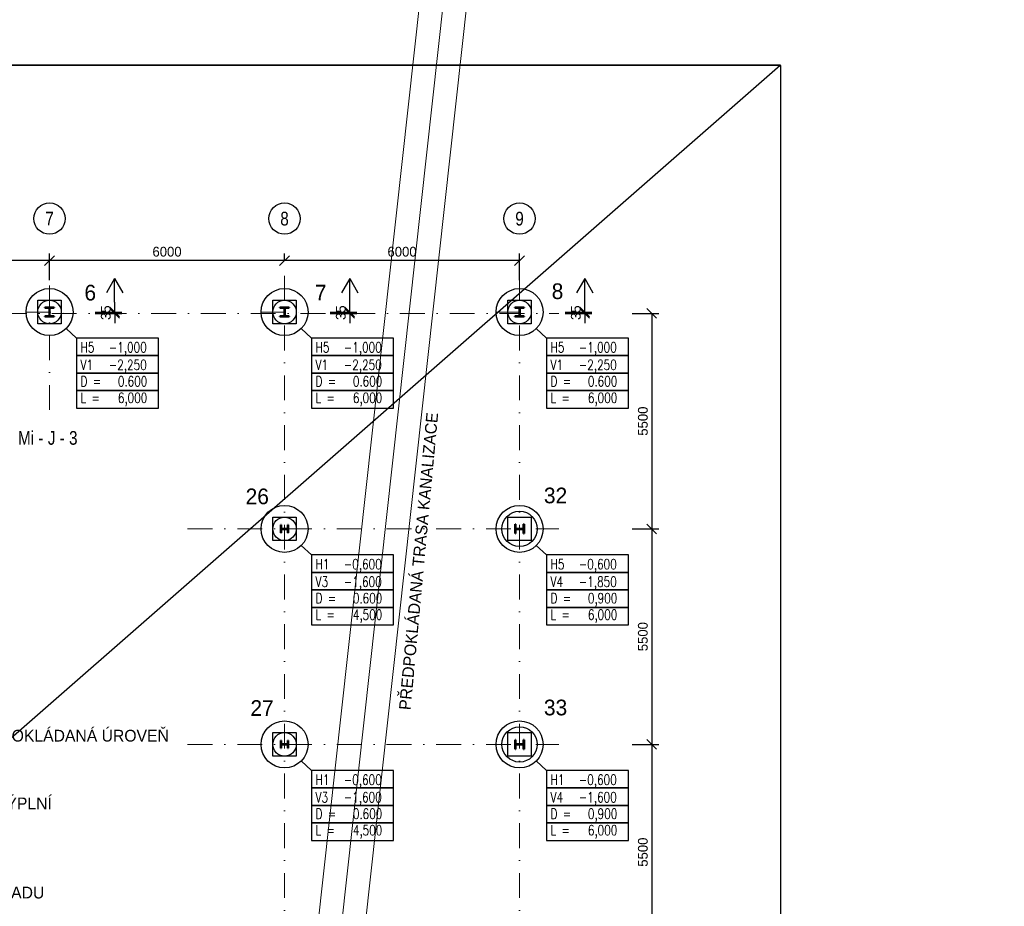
# Model space of a CAD drawing. Header units: millimetres. Extents: x -15255 to 382697, y -199968 to 116742.
# Tile 19 of 40: x 131467 to 156605, y -30530 to -7903. Entities that reach past the tile are written whole.
import ezdxf
from ezdxf.enums import TextEntityAlignment as Align

# ---------------------------------------------------------------- set-up
doc = ezdxf.new("R2010")
doc.units = ezdxf.units.MM
doc.header["$LTSCALE"] = 50
doc.linetypes.add('DASHDOT', pattern=[25.4, 12.7, -6.35, 0, -6.35])
for name, color, linetype in [('CISLA', 2, 'Continuous'), ('KOTY', 4, 'Continuous'), ('PILOTY', 2, 'Continuous')]:
    doc.layers.add(name, color=color, linetype=linetype)
for name, color, linetype, lineweight in [('CKKOTY', 3, 'Continuous', 25), ('CKKOTY_VYS', 3, 'Continuous', 25), ('CKRASTR', 1, 'DASHDOT', 18), ('CKRASTR_POPIS', 3, 'Continuous', 25), ('CSPROFILY_REZY', 4, 'Continuous', 50), ('OstKanDest', 32, '626B', 13)]:
    doc.layers.add(name, color=color, linetype=linetype, lineweight=lineweight)
doc.styles.add('Arial', font='ARIAL.TTF', dxfattribs={"width": 0.8})
doc.styles.add('RomanS', font='romans.shx')
doc.linetypes.add('626B', pattern='A,5,-2,5,-5.5,[150,stn.shx,S=0.1,R=0,X=0,Y=0],-5.5,5,-2', length=30)
doc.dimstyles.new('CADKON', dxfattribs={"dimscale": 100, "dimtxt": 2.5, "dimasz": 2.5, "dimexe": 1.8, "dimexo": 5, "dimgap": 1, "dimtad": 1, "dimdec": 0, "dimrnd": 1, "dimtxsty": 'Standard', "dimblk1": 'OBLIQUE', "dimblk2": 'OBLIQUE', "dimsah": 1, "dimcen": 2.5, "dimclrd": 256, "dimadec": 1, "dimazin": 2, "dimtfac": 1, "dimtdec": 0, "dimtix": 1, "dimtmove": 2, "dimatfit": 3, "dimldrblk": 'OPEN30', "dimfxl": 0, "dimtolj": 1, "dimlwd": -1, "dimarcsym": 0})

# ---------------------------------------------------------------- blocks, each defined once
blk = doc.blocks.new('CK_S_EXT_HEAHEA240')
for p, q in [((-120, 115), (120, 115)), ((-120, 115), (-120, 103)), ((-120, 103), (-24.75, 103)), ((-3.75, -82), (-3.75, 82)), ((3.75, -82), (3.75, 82)), ((120, 103), (24.75, 103)), ((120, 115), (120, 103)), ((-120, -115), (-120, -103)), ((-120, -103), (-24.75, -103)), ((-120, -115), (120, -115)), ((120, -103), (24.75, -103)), ((120, -115), (120, -103))]:
    blk.add_line(p, q)
for centre, start, end in [((-24.75, 82), 0, 90), ((24.75, 82), 90, 180), ((-24.75, -82), 270, 0), ((24.75, -82), 180, 270)]:
    blk.add_arc(centre, 21, start, end)
blk = doc.blocks.new('CK_S_EXT_HEAHEA200')
for p, q in [((-100, 95), (100, 95)), ((-100, 95), (-100, 85)), ((-100, 85), (-21.25, 85)), ((-3.25, -67), (-3.25, 67)), ((3.25, -67), (3.25, 67)), ((100, 85), (21.25, 85)), ((100, 95), (100, 85)), ((-100, -95), (-100, -85)), ((-100, -85), (-21.25, -85)), ((-100, -95), (100, -95)), ((100, -85), (21.25, -85)), ((100, -95), (100, -85))]:
    blk.add_line(p, q)
for centre, start, end in [((-21.25, 67), 0, 90), ((21.25, 67), 90, 180), ((-21.25, -67), 270, 0), ((21.25, -67), 180, 270)]:
    blk.add_arc(centre, 18, start, end)
blk = doc.blocks.new('_OBLIQUE')
at = {"color": 0, "linetype": 'ByBlock'}
blk.add_line((-0.5, -0.5), (0.5, 0.5), dxfattribs=at)
blk = doc.blocks.new('*D145')
at = {"layer": 'CKKOTY', "color": 0, "lineweight": -2}
for p, q in [((147103, -15398), (147783, -15398)), ((147103, -20898), (147783, -20898))]:
    blk.add_line(p, q, dxfattribs=at)
at = {"layer": 'CKKOTY'}
blk.add_line((147603, -15398), (147603, -20898), dxfattribs=at)
at = {"layer": 'Defpoints', "color": 0}
for p in [(144449, -15398), (145229, -20898), (147603, -20898)]:
    blk.add_point(p, dxfattribs=at)
at = {"layer": 'CKKOTY', "xscale": 250, "yscale": 250, "zscale": 250}
for p, rotation in [((147603, -15398), 90), ((147603, -20898), 270)]:
    blk.add_blockref('_OBLIQUE', p, dxfattribs=dict(at, rotation=rotation))
at = {"layer": 'CKKOTY', "color": 0, "insert": (147378, -18148), "char_height": 250, "attachment_point": 5, "rotation": 90}
blk.add_mtext('\\A1;5500', dxfattribs=at)
blk = doc.blocks.new('_Open30')
at = {"color": 0, "lineweight": -2}
for p, q in [((-1, 0.27), (0, 0)), ((0, 0), (-1, -0.27)), ((0, 0), (-1, 0))]:
    blk.add_line(p, q, dxfattribs=at)
blk = doc.blocks.new('*D146')
at = {"layer": 'CKKOTY', "color": 0, "lineweight": -2}
for p, q in [((147103, -20898), (147783, -20898)), ((147103, -26398), (147783, -26398))]:
    blk.add_line(p, q, dxfattribs=at)
at = {"layer": 'CKKOTY'}
blk.add_line((147603, -20898), (147603, -26398), dxfattribs=at)
at = {"layer": 'Defpoints', "color": 0}
for p in [(145229, -20898), (145229, -26398), (147603, -26398)]:
    blk.add_point(p, dxfattribs=at)
at = {"layer": 'CKKOTY', "xscale": 250, "yscale": 250, "zscale": 250}
for p, rotation in [((147603, -20898), 90), ((147603, -26398), 270)]:
    blk.add_blockref('_OBLIQUE', p, dxfattribs=dict(at, rotation=rotation))
at = {"layer": 'CKKOTY', "color": 0, "insert": (147378, -23648), "char_height": 250, "attachment_point": 5, "rotation": 90}
blk.add_mtext('\\A1;5500', dxfattribs=at)
blk = doc.blocks.new('*D147')
at = {"layer": 'CKKOTY', "color": 0, "lineweight": -2}
for p, q in [((147103, -26398), (147783, -26398)), ((147103, -31898), (147783, -31898))]:
    blk.add_line(p, q, dxfattribs=at)
at = {"layer": 'CKKOTY'}
blk.add_line((147603, -26398), (147603, -31898), dxfattribs=at)
at = {"layer": 'Defpoints', "color": 0}
for p in [(145229, -26398), (145229, -31898), (147603, -31898)]:
    blk.add_point(p, dxfattribs=at)
at = {"layer": 'CKKOTY', "xscale": 250, "yscale": 250, "zscale": 250}
for p, rotation in [((147603, -26398), 90), ((147603, -31898), 270)]:
    blk.add_blockref('_OBLIQUE', p, dxfattribs=dict(at, rotation=rotation))
at = {"layer": 'CKKOTY', "color": 0, "insert": (147378, -29148), "char_height": 250, "attachment_point": 5, "rotation": 90}
blk.add_mtext('\\A1;5500', dxfattribs=at)
blk = doc.blocks.new('*D151')
at = {"layer": 'CKKOTY', "color": 0, "lineweight": -2}
for p, q in [((138229, -14050), (138229, -13870)), ((144229, -14550), (144229, -13870))]:
    blk.add_line(p, q, dxfattribs=at)
at = {"layer": 'CKKOTY'}
blk.add_line((144229, -14050), (138229, -14050), dxfattribs=at)
at = {"layer": 'Defpoints', "color": 0}
for p in [(138229, -14050), (138229, -14398), (144229, -15148)]:
    blk.add_point(p, dxfattribs=at)
at = {"layer": 'CKKOTY', "xscale": 250, "yscale": 250, "zscale": 250, "rotation": 180}
blk.add_blockref('_OBLIQUE', (138229, -14050), dxfattribs=at)
at = {"layer": 'CKKOTY', "xscale": 250, "yscale": 250, "zscale": 250}
blk.add_blockref('_OBLIQUE', (144229, -14050), dxfattribs=at)
at = {"layer": 'CKKOTY', "color": 0, "insert": (141229, -13825), "char_height": 250, "attachment_point": 5}
blk.add_mtext('\\A1;6000', dxfattribs=at)
blk = doc.blocks.new('*D152')
at = {"layer": 'CKKOTY', "color": 0, "lineweight": -2}
for p, q in [((132229, -14550), (132229, -13870)), ((138229, -14050), (138229, -13870))]:
    blk.add_line(p, q, dxfattribs=at)
at = {"layer": 'CKKOTY'}
blk.add_line((138229, -14050), (132229, -14050), dxfattribs=at)
at = {"layer": 'Defpoints', "color": 0}
for p in [(132229, -14050), (138229, -14398), (132229, -15148)]:
    blk.add_point(p, dxfattribs=at)
at = {"layer": 'CKKOTY', "xscale": 250, "yscale": 250, "zscale": 250, "rotation": 180}
blk.add_blockref('_OBLIQUE', (132229, -14050), dxfattribs=at)
at = {"layer": 'CKKOTY', "xscale": 250, "yscale": 250, "zscale": 250}
blk.add_blockref('_OBLIQUE', (138229, -14050), dxfattribs=at)
at = {"layer": 'CKKOTY', "color": 0, "insert": (135229, -13825), "char_height": 250, "attachment_point": 5}
blk.add_mtext('\\A1;6000', dxfattribs=at)
blk = doc.blocks.new('*D153')
at = {"layer": 'CKKOTY', "color": 0, "lineweight": -2}
for p, q in [((126229, -14550), (126229, -13870)), ((132229, -14550), (132229, -13870))]:
    blk.add_line(p, q, dxfattribs=at)
at = {"layer": 'CKKOTY'}
blk.add_line((132229, -14050), (126229, -14050), dxfattribs=at)
at = {"layer": 'Defpoints', "color": 0}
for p in [(126229, -14050), (126229, -15148), (132229, -15148)]:
    blk.add_point(p, dxfattribs=at)
at = {"layer": 'CKKOTY', "xscale": 250, "yscale": 250, "zscale": 250, "rotation": 180}
blk.add_blockref('_OBLIQUE', (126229, -14050), dxfattribs=at)
at = {"layer": 'CKKOTY', "xscale": 250, "yscale": 250, "zscale": 250}
blk.add_blockref('_OBLIQUE', (132229, -14050), dxfattribs=at)
at = {"layer": 'CKKOTY', "color": 0, "insert": (129229, -13825), "char_height": 250, "attachment_point": 5}
blk.add_mtext('\\A1;6000', dxfattribs=at)
blk = doc.blocks.new('*D194')
at = {"layer": 'CKKOTY_VYS'}
for p, q in [((133892, -15363), (133892, -15113)), ((133892, -15398), (133892, -15363)), ((133892, -15398), (133892, -15648))]:
    blk.add_line(p, q, dxfattribs=at)
at = {"layer": 'CKKOTY_VYS', "color": 0, "lineweight": -2}
for p, q in [((133392, -15363), (134072, -15363)), ((133392, -15398), (134072, -15398))]:
    blk.add_line(p, q, dxfattribs=at)
at = {"layer": 'Defpoints', "color": 0}
for p in [(132526, -15363), (132526, -15398), (133892, -15363)]:
    blk.add_point(p, dxfattribs=at)
at = {"layer": 'CKKOTY_VYS', "xscale": 250, "yscale": 250, "zscale": 250}
for p, rotation in [((133892, -15363), 270), ((133892, -15398), 90)]:
    blk.add_blockref('_OBLIQUE', p, dxfattribs=dict(at, rotation=rotation))
at = {"layer": 'CKKOTY_VYS', "color": 0, "insert": (133667, -15380), "char_height": 250, "attachment_point": 5, "rotation": 90}
blk.add_mtext('\\A1;35', dxfattribs=at)
blk = doc.blocks.new('*D195')
at = {"layer": 'CKKOTY_VYS'}
for p, q in [((145892, -15363), (145892, -15113)), ((145892, -15398), (145892, -15363)), ((145892, -15398), (145892, -15648))]:
    blk.add_line(p, q, dxfattribs=at)
at = {"layer": 'CKKOTY_VYS', "color": 0, "lineweight": -2}
for p, q in [((145392, -15363), (146072, -15363)), ((145392, -15398), (146072, -15398))]:
    blk.add_line(p, q, dxfattribs=at)
at = {"layer": 'Defpoints', "color": 0}
for p in [(144526, -15363), (144526, -15398), (145892, -15363)]:
    blk.add_point(p, dxfattribs=at)
at = {"layer": 'CKKOTY_VYS', "xscale": 250, "yscale": 250, "zscale": 250}
for p, rotation in [((145892, -15363), 270), ((145892, -15398), 90)]:
    blk.add_blockref('_OBLIQUE', p, dxfattribs=dict(at, rotation=rotation))
at = {"layer": 'CKKOTY_VYS', "color": 0, "insert": (145667, -15380), "char_height": 250, "attachment_point": 5, "rotation": 90}
blk.add_mtext('\\A1;35', dxfattribs=at)
blk = doc.blocks.new('*D196')
at = {"layer": 'CKKOTY_VYS'}
for p, q in [((139892, -15363), (139892, -15113)), ((139892, -15398), (139892, -15363)), ((139892, -15398), (139892, -15648))]:
    blk.add_line(p, q, dxfattribs=at)
at = {"layer": 'CKKOTY_VYS', "color": 0, "lineweight": -2}
for p, q in [((139392, -15363), (140072, -15363)), ((139392, -15398), (140072, -15398))]:
    blk.add_line(p, q, dxfattribs=at)
at = {"layer": 'Defpoints', "color": 0}
for p in [(138526, -15363), (138526, -15398), (139892, -15363)]:
    blk.add_point(p, dxfattribs=at)
at = {"layer": 'CKKOTY_VYS', "xscale": 250, "yscale": 250, "zscale": 250}
for p, rotation in [((139892, -15363), 270), ((139892, -15398), 90)]:
    blk.add_blockref('_OBLIQUE', p, dxfattribs=dict(at, rotation=rotation))
at = {"layer": 'CKKOTY_VYS', "color": 0, "insert": (139667, -15380), "char_height": 250, "attachment_point": 5, "rotation": 90}
blk.add_mtext('\\A1;35', dxfattribs=at)

msp = doc.modelspace()

# ---------------------------------------------------------------- linework, layer by layer
for p, q in [((150885.1, -9062.8), (87905.1, -9062.8)), ((150895.1, -9072.8), (150895.1, -64111.3)), ((132917.4, -16027), (132654, -15785.9)), ((138917.4, -16027), (138654, -15785.9)), ((144917.4, -16027), (144654, -15785.9)), ((138917.4, -21562), (138654, -21320.9)), ((144917.4, -21562), (144654, -21320.9)), ((138917.4, -27062), (138654, -26820.9)), ((144917.4, -27062), (144654, -26820.9))]:
    msp.add_line(p, q)
at = {"linetype": 'Continuous'}
for points in [[(132917.4, -16027), (132917.4, -16473.6), (135013.5, -16473.6), (135013.5, -16027)], [(138917.4, -16027), (138917.4, -16473.6), (141013.5, -16473.6), (141013.5, -16027)], [(144917.4, -16027), (144917.4, -16473.6), (147013.5, -16473.6), (147013.5, -16027)], [(132917.4, -16473.6), (132917.4, -16920.2), (135013.5, -16920.2), (135013.5, -16473.6)], [(138917.4, -16473.6), (138917.4, -16920.2), (141013.5, -16920.2), (141013.5, -16473.6)], [(144917.4, -16473.6), (144917.4, -16920.2), (147013.5, -16920.2), (147013.5, -16473.6)], [(132917.4, -16920.2), (132917.4, -17366.9), (135013.5, -17366.9), (135013.5, -16920.2)], [(138917.4, -16920.2), (138917.4, -17366.9), (141013.5, -17366.9), (141013.5, -16920.2)], [(144917.4, -16920.2), (144917.4, -17366.9), (147013.5, -17366.9), (147013.5, -16920.2)], [(132917.4, -17366.9), (132917.4, -17813.5), (135013.5, -17813.5), (135013.5, -17366.9)], [(138917.4, -17366.9), (138917.4, -17813.5), (141013.5, -17813.5), (141013.5, -17366.9)], [(144917.4, -17366.9), (144917.4, -17813.5), (147013.5, -17813.5), (147013.5, -17366.9)], [(138917.4, -21562), (138917.4, -22008.6), (141013.5, -22008.6), (141013.5, -21562)], [(144917.4, -21562), (144917.4, -22008.6), (147013.5, -22008.6), (147013.5, -21562)], [(138917.4, -22008.6), (138917.4, -22455.2), (141013.5, -22455.2), (141013.5, -22008.6)], [(144917.4, -22008.6), (144917.4, -22455.2), (147013.5, -22455.2), (147013.5, -22008.6)], [(138917.4, -22455.2), (138917.4, -22901.9), (141013.5, -22901.9), (141013.5, -22455.2)], [(144917.4, -22455.2), (144917.4, -22901.9), (147013.5, -22901.9), (147013.5, -22455.2)], [(138917.4, -22901.9), (138917.4, -23348.5), (141013.5, -23348.5), (141013.5, -22901.9)], [(144917.4, -22901.9), (144917.4, -23348.5), (147013.5, -23348.5), (147013.5, -22901.9)], [(138917.4, -27062), (138917.4, -27508.6), (141013.5, -27508.6), (141013.5, -27062)], [(144917.4, -27062), (144917.4, -27508.6), (147013.5, -27508.6), (147013.5, -27062)], [(138917.4, -27508.6), (138917.4, -27955.2), (141013.5, -27955.2), (141013.5, -27508.6)], [(144917.4, -27508.6), (144917.4, -27955.2), (147013.5, -27955.2), (147013.5, -27508.6)], [(138917.4, -27955.2), (138917.4, -28401.9), (141013.5, -28401.9), (141013.5, -27955.2)], [(144917.4, -27955.2), (144917.4, -28401.9), (147013.5, -28401.9), (147013.5, -27955.2)], [(138917.4, -28401.9), (138917.4, -28848.5), (141013.5, -28848.5), (141013.5, -28401.9)], [(144917.4, -28401.9), (144917.4, -28848.5), (147013.5, -28848.5), (147013.5, -28401.9)]]:
    msp.add_lwpolyline(points, close=True, dxfattribs=at)
msp.add_arc((150885.1, -9072.8), 10, 0, 90)
at = {"layer": 'CKKOTY_VYS'}
for p, q in [((133891.8, -14509.4), (133682.7, -14876.8)), ((133891.8, -14509.4), (134101, -14876.8)), ((133891.8, -15112.9), (133891.8, -14509.4)), ((139891.8, -14509.4), (139682.7, -14876.8)), ((139891.8, -15112.9), (139891.8, -14509.4)), ((139891.8, -14509.4), (140101, -14876.8)), ((145891.8, -14509.4), (145682.7, -14876.8)), ((145891.8, -14509.4), (146101, -14876.8)), ((145891.8, -15112.9), (145891.8, -14509.4))]:
    msp.add_line(p, q, dxfattribs=at)
at = {"layer": 'CKRASTR'}
for p, q in [((132228.5, -17862.9), (132228.5, -14362.9)), ((138228.5, -50638.2), (138228.5, -14397.9)), ((144228.5, -50638.2), (144228.5, -14397.9)), ((100533.2, -15397.9), (145228.5, -15397.9)), ((131628.5, -15362.9), (132828.5, -15362.9)), ((137628.5, -15362.9), (138828.5, -15362.9)), ((143628.5, -15362.9), (144828.5, -15362.9)), ((135753.7, -20897.9), (145228.5, -20897.9)), ((135753.7, -26397.9), (145228.5, -26397.9))]:
    msp.add_line(p, q, dxfattribs=at)
at = {"layer": 'CKRASTR_POPIS'}
for centre in [(132228.5, -12980), (138228.5, -12980), (144228.5, -12980)]:
    msp.add_circle(centre, 400, dxfattribs=at)
at = {"layer": 'KOTY'}
for p, q in [((150885.1, -9072.8), (86887.7, -9072.8)), ((87905.1, -64111.3), (150885.1, -9062.8))]:
    msp.add_line(p, q, dxfattribs=at)
at = {"layer": 'OstKanDest'}
for p, q in [((134220.9, -74929.1), (155412.4, 116741.5)), ((134817.3, -74995.1), (156008.8, 116675.6)), ((135413.6, -75061), (156605.1, 116609.6))]:
    msp.add_line(p, q, dxfattribs=at)
at = {"layer": 'PILOTY'}
for points in [[(131928.5, -15062.9), (132528.5, -15062.9), (132528.5, -15662.9), (131928.5, -15662.9)], [(137928.5, -15062.9), (138528.5, -15062.9), (138528.5, -15662.9), (137928.5, -15662.9)], [(143928.5, -15062.9), (144528.5, -15062.9), (144528.5, -15662.9), (143928.5, -15662.9)], [(137928.5, -20597.9), (138528.5, -20597.9), (138528.5, -21197.9), (137928.5, -21197.9)], [(143928.5, -20597.9), (144528.5, -20597.9), (144528.5, -21197.9), (143928.5, -21197.9)], [(137928.5, -26097.9), (138528.5, -26097.9), (138528.5, -26697.9), (137928.5, -26697.9)], [(143928.5, -26097.9), (144528.5, -26097.9), (144528.5, -26697.9), (143928.5, -26697.9)]]:
    msp.add_lwpolyline(points, close=True, dxfattribs=at)
for centre, radius in [((132228.5, -15362.9), 600), ((138228.5, -15362.9), 600), ((144228.5, -15362.9), 600), ((132228.5, -15362.9), 300), ((138228.5, -15362.9), 300), ((144228.5, -15362.9), 300), ((138228.5, -20897.9), 600), ((144228.5, -20897.9), 600), ((138228.5, -20897.9), 300), ((144228.5, -20897.9), 450), ((138228.5, -26397.9), 600), ((144228.5, -26397.9), 600), ((138228.5, -26397.9), 300), ((144228.5, -26397.9), 450)]:
    msp.add_circle(centre, radius, dxfattribs=at)

# ---------------------------------------------------------------- block references
at = {"layer": 'CSPROFILY_REZY'}
for name, p, rotation in [('CK_S_EXT_HEAHEA240', (132228.5, -15362.9), 180), ('CK_S_EXT_HEAHEA240', (138228.5, -15362.9), 180), ('CK_S_EXT_HEAHEA240', (144228.5, -15362.9), 180), ('CK_S_EXT_HEAHEA200', (138228.5, -20897.9), 90), ('CK_S_EXT_HEAHEA240', (144228.5, -20897.9), 270), ('CK_S_EXT_HEAHEA200', (138228.5, -26397.9), 90), ('CK_S_EXT_HEAHEA240', (144228.5, -26397.9), 270)]:
    msp.add_blockref(name, p, dxfattribs=dict(at, rotation=rotation))

# ---------------------------------------------------------------- texts
at = {"linetype": 'Continuous', "style": 'RomanS', "width": 0.75}
for s, p in [('H5', (133022.6, -16394.8)), ('-1,000', (133740.9, -16394.8)), ('H5', (139022.6, -16394.8)), ('-1,000', (139740.9, -16394.8)), ('H5', (145022.6, -16394.8)), ('-1,000', (145740.9, -16394.8)), ('V1', (133022.6, -16841.4)), ('-2,250', (133740.9, -16841.4)), ('V1', (139022.6, -16841.4)), ('-2,250', (139740.9, -16841.4)), ('V1', (145022.6, -16841.4)), ('-2,250', (145740.9, -16841.4)), ('D =', (133022.6, -17262.2)), ('0.600', (133972.7, -17262.2)), ('D =', (139022.6, -17262.2)), ('0.600', (139972.7, -17262.2)), ('D =', (145022.6, -17262.2)), ('0.600', (145972.7, -17262.2)), ('L =', (133022.6, -17682.9)), ('6,000', (133972.7, -17682.9)), ('L =', (139022.6, -17682.9)), ('6,000', (139972.7, -17682.9)), ('L =', (145022.6, -17682.9)), ('6,000', (145972.7, -17682.9)), ('H1', (139022.6, -21929.8)), ('-0,600', (139740.9, -21929.8)), ('H5', (145022.6, -21929.8)), ('-0,600', (145740.9, -21929.8)), ('V3', (139022.6, -22376.4)), ('-1,600', (139740.9, -22376.4)), ('V4', (145022.6, -22376.4)), ('-1,850', (145740.9, -22376.4)), ('D =', (139022.6, -22797.2)), ('0.600', (139972.7, -22797.2)), ('D =', (145022.6, -22797.2)), ('0,900', (145972.7, -22797.2)), ('L =', (139022.6, -23217.9)), ('4,500', (139972.7, -23217.9)), ('L =', (145022.6, -23217.9)), ('6,000', (145972.7, -23217.9)), ('H1', (139022.6, -27429.8)), ('-0,600', (139740.9, -27429.8)), ('H1', (145022.6, -27429.8)), ('-0,600', (145740.9, -27429.8)), ('V3', (139022.6, -27876.4)), ('-1,600', (139740.9, -27876.4)), ('V4', (145022.6, -27876.4)), ('-1,600', (145740.9, -27876.4)), ('D =', (139022.6, -28297.2)), ('0.600', (139972.7, -28297.2)), ('D =', (145022.6, -28297.2)), ('0,900', (145972.7, -28297.2)), ('L =', (139022.6, -28717.9)), ('4,500', (139972.7, -28717.9)), ('L =', (145022.6, -28717.9)), ('6,000', (145972.7, -28717.9))]:
    msp.add_text(s, height=259.88, dxfattribs=at).set_placement(p)
msp.add_text('PŘEDPOKLÁDANÁ TRASA KANALIZACE', height=300, rotation=84.69225).set_placement((141447.7, -25531.7))
for s, p in [('PŘEDPOKLÁDANÁ ÚROVEŇ', (129880.5, -26325.3)), ('S JÍLOVITOU PEVNOU VÝPLNÍ', (126492.1, -28053.8)), ('R5 - ELUVIUM SKALNÍHO PODKLADU', (124984.2, -30329.5))]:
    msp.add_text(s, height=300).set_placement(p)
at = {"layer": 'CISLA'}
for s, p in [('6', (133119.7, -15068.4)), ('7', (139003.5, -15068.4)), ('8', (145049.7, -15032.3)), ('32', (144850.6, -20244.8)), ('26', (137235.5, -20268.4)), ('27', (137357.6, -25669.4)), ('33', (144850.6, -25656.1))]:
    msp.add_text(s, height=400, dxfattribs=at).set_placement(p)
at = {"layer": 'CKRASTR_POPIS', "style": 'Arial', "width": 0.8}
for s, p in [('7', (132228.5, -12980)), ('8', (138228.5, -12980)), ('9', (144228.5, -12980)), ('Mi - J - 3', (132184.1, -18569.5))]:
    msp.add_text(s, height=350, dxfattribs=at).set_placement(p, align=Align.MIDDLE)

# ---------------------------------------------------------------- dimensions: what is measured, and where the dimension line sits
at = {"layer": 'CKKOTY'}
for base, p1, p2, picture, middle in [((126228.5, -14050.4), (132228.5, -15147.9), (126228.5, -15147.9), '*D153', (129228.5, -13825.4)), ((132228.5, -14050.4), (138228.5, -14397.9), (132228.5, -15147.9), '*D152', (135228.5, -13825.4)), ((138228.5, -14050.4), (144228.5, -15147.9), (138228.5, -14397.9), '*D151', (141228.5, -13825.4))]:
    dim = msp.add_linear_dim(base=base, p1=p1, p2=p2, dimstyle='CADKON', override={"dimtmove": 2}, dxfattribs=at)
    dim.commit()
    dim.dimension.update_dxf_attribs({"geometry": picture, "text_midpoint": middle})
for base, p1, p2, picture, middle in [((147602.9, -20897.9), (144448.5, -15397.9), (145228.5, -20897.9), '*D145', (147377.9, -18147.9)), ((147602.9, -26397.9), (145228.5, -20897.9), (145228.5, -26397.9), '*D146', (147377.9, -23647.9)), ((147602.9, -31897.9), (145228.5, -26397.9), (145228.5, -31897.9), '*D147', (147377.9, -29147.9))]:
    dim = msp.add_linear_dim(base=base, p1=p1, p2=p2, angle=90, dimstyle='CADKON', override={"dimtmove": 2}, dxfattribs=at)
    dim.commit()
    dim.dimension.update_dxf_attribs({"geometry": picture, "text_midpoint": middle})
at = {"layer": 'CKKOTY_VYS'}
for base, p1, p2, picture, middle in [((133891.8, -15362.9), (132526.5, -15397.9), (132526.5, -15362.9), '*D194', (133666.8, -15380.4)), ((139891.8, -15362.9), (138526.5, -15397.9), (138526.5, -15362.9), '*D196', (139666.8, -15380.4)), ((145891.8, -15362.9), (144526.5, -15397.9), (144526.5, -15362.9), '*D195', (145666.8, -15380.4))]:
    dim = msp.add_linear_dim(base=base, p1=p1, p2=p2, angle=90, dimstyle='CADKON', dxfattribs=at)
    dim.commit()
    dim.dimension.update_dxf_attribs({"geometry": picture, "text_midpoint": middle})

doc.saveas('drawing.dxf')
